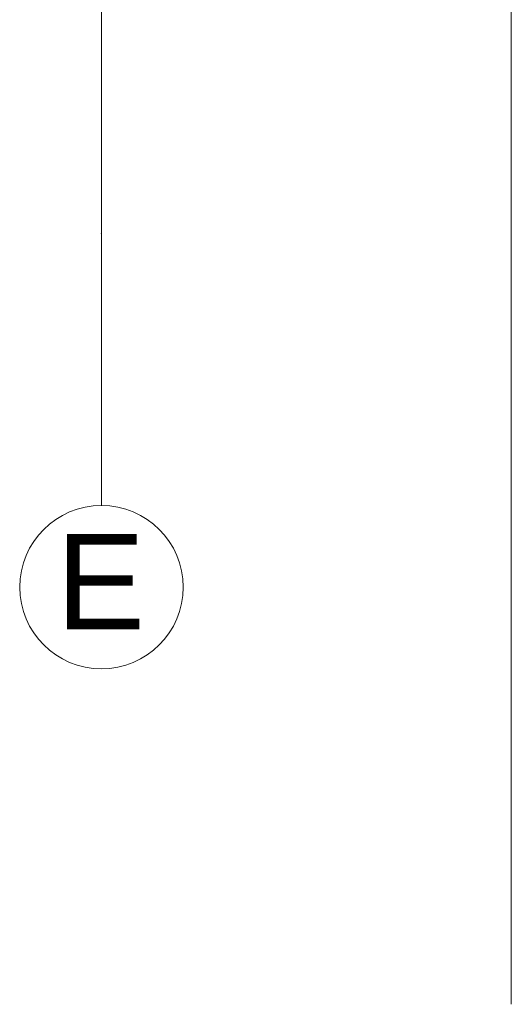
# Model space of a CAD drawing. Header units: millimetres. Extents: x 0 to 1208, y -24 to 589.
# Tile 6 of 49: x 299 to 308, y 137 to 155. Entities that reach past the tile are written whole.
import ezdxf
from ezdxf.xclip import XClip

# ---------------------------------------------------------------- set-up
doc = ezdxf.new("R2010")
doc.units = ezdxf.units.MM
doc.header["$MEASUREMENT"] = 0
doc.header["$XCLIPFRAME"] = 0
doc.layers.add('Элемент Модели - Оси', color=7, linetype='Continuous')
doc.layers.add('Элемент модели - Оси Улица Бани', color=7, linetype='Continuous')
doc.styles.add('СГЕНЕРИР_СТИЛЬ_3', font='txt')

# ---------------------------------------------------------------- blocks, each defined once
blk = doc.blocks.new('Чертеж_2_2', base_point=(217.704, 72.604))
at = {"layer": 'Элемент Модели - Оси', "color": 7, "linetype": 'Continuous', "lineweight": 15, "ltscale": 0.5}
blk.add_line((307.704, 533.604), (307.704, 137.362), dxfattribs=at)
at = {"layer": 'Элемент модели - Оси Улица Бани', "color": 7, "linetype": 'Continuous', "lineweight": 15, "ltscale": 0.5}
for q in [(300.186, 198.993), (300.186, 146.523)]:
    blk.add_line((300.186, 151.523), q, dxfattribs=at)
blk.add_circle((300.186, 145.023), 1.5, dxfattribs=at)
blk.add_point((300.186, 151.523), dxfattribs=at)
blk.add_point((300.186, 151.523), dxfattribs=at)
at = {"layer": 'Элемент модели - Оси Улица Бани', "color": 7, "linetype": 'Continuous', "lineweight": 15, "insert": (300.986, 145.123), "char_height": 1.75, "attachment_point": 6, "style": 'СГЕНЕРИР_СТИЛЬ_3'}
blk.add_mtext('\\A1;{\\pqr;\\pt0;\\fArial|b0|i0|c204|p38;Е}', dxfattribs=at)

msp = doc.modelspace()

# ---------------------------------------------------------------- block references
at = {"color": 161, "linetype": 'Continuous', "lineweight": 40, "true_color": 0x83aefe}
ref = msp.add_blockref('Чертеж_2_2', (217.704, 72.604), dxfattribs=at)
XClip(ref).set_block_clipping_path([(24.004460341, 137.3615431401), (407.6441154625, 585.1734188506)])

doc.saveas('drawing.dxf')
